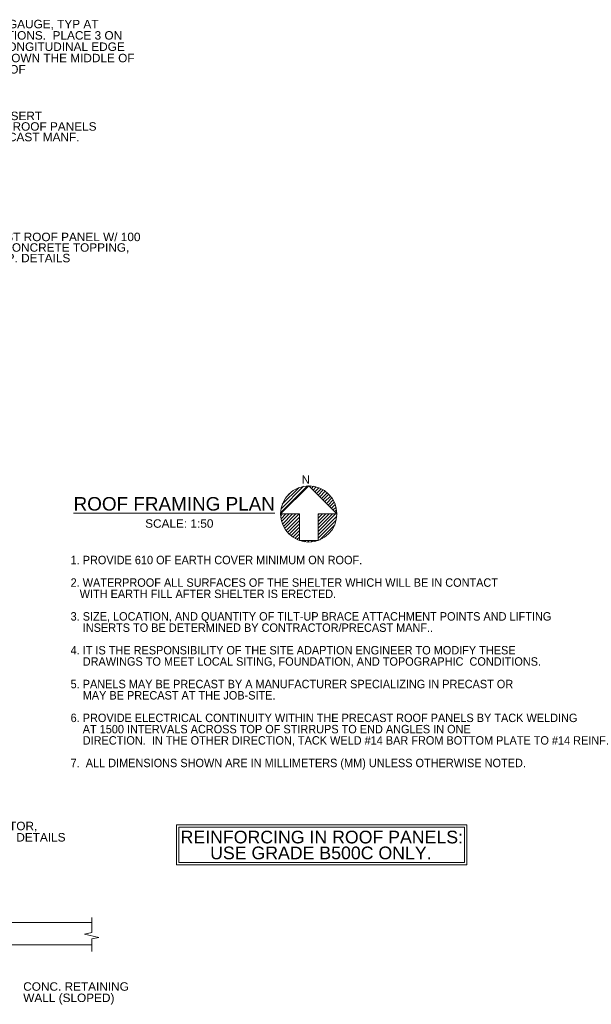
# Model space of a CAD drawing. Header units: inches. Extents: x -11594 to 18796, y -3512 to 18659.
# Tile 3 of 3: x 8644 to 18796, y -1168 to 16315. Entities that reach past the tile are written whole.
import ezdxf

# ---------------------------------------------------------------- set-up
doc = ezdxf.new("R2010")
doc.units = ezdxf.units.IN
doc.header["$MEASUREMENT"] = 0
for name, color, linetype, lineweight in [('G-ANNO-DIM', 1, 'Continuous', 0), ('G-ANNO-TEXT', 7, 'Continuous', 0), ('S-WALL-LOAD', 3, 'Continuous', 13)]:
    doc.layers.add(name, color=color, linetype=linetype, lineweight=lineweight)
doc.styles.add('1 50', font='arial.ttf', dxfattribs={"height": 150.114})
doc.styles.add('Style-WORKING', font='WORKING.shx')
doc.styles.add('TITLE 6.35', font='swissk.ttf', dxfattribs={"height": 6350})

# ---------------------------------------------------------------- blocks, each defined once
blk = doc.blocks.new('X01')
at = {"color": 0, "linetype": 'ByBlock', "lineweight": -2}
for p, q in [((3602.55, 3000.18), (3606.11, 3003.75)), ((3602.61, 3000.68), (3605.61, 3003.69)), ((3602.77, 3001.29), (3605, 3003.52)), ((3603.3, 3002.26), (3604.03, 3002.99)), ((3606.43, 3003.62), (3606.55, 3003.74)), ((3606.65, 3003.4), (3606.94, 3003.69)), ((3606.87, 3003.18), (3607.3, 3003.61)), ((3607.09, 3002.95), (3607.64, 3003.5)), ((3607.31, 3002.73), (3607.94, 3003.37)), ((3607.53, 3002.51), (3608.23, 3003.21)), ((3607.75, 3002.29), (3608.5, 3003.04)), ((3607.97, 3002.07), (3608.74, 3002.84)), ((3608.19, 3001.85), (3608.97, 3002.63)), ((3608.41, 3001.63), (3609.18, 3002.39)), ((3608.64, 3001.41), (3609.37, 3002.14)), ((3608.86, 3001.19), (3609.54, 3001.87)), ((3609.08, 3000.97), (3609.69, 3001.58)), ((3609.3, 3000.74), (3609.82, 3001.27)), ((3609.52, 3000.52), (3609.93, 3000.93)), ((3609.74, 3000.3), (3610, 3000.56)), ((3609.96, 3000.08), (3610.04, 3000.16)), ((3602.55, 2999.74), (3602.81, 3000)), ((3602.6, 2999.35), (3603.25, 3000)), ((3602.68, 2998.99), (3603.69, 3000)), ((3602.79, 2998.66), (3604.13, 3000)), ((3602.93, 2998.35), (3604.58, 3000)), ((3603.08, 2998.06), (3605.02, 3000)), ((3603.26, 2997.8), (3605.04, 2999.58)), ((3603.45, 2997.55), (3605.04, 2999.14)), ((3607.54, 2999.87), (3607.67, 3000)), ((3607.54, 2999.43), (3608.11, 3000)), ((3607.54, 2998.99), (3608.55, 3000)), ((3607.54, 2998.55), (3609, 3000)), ((3607.54, 2998.11), (3609.44, 3000)), ((3607.54, 2997.66), (3609.88, 3000)), ((3607.54, 2997.22), (3610.03, 2999.71)), ((3607.54, 2996.78), (3609.96, 2999.19)), ((3603.67, 2997.32), (3605.04, 2998.7)), ((3603.9, 2997.11), (3605.04, 2998.26)), ((3604.15, 2996.92), (3605.04, 2997.82)), ((3607.75, 2996.54), (3609.75, 2998.54)), ((3604.42, 2996.75), (3605.04, 2997.37)), ((3604.71, 2996.6), (3605.04, 2996.93)), ((3605.02, 2996.47), (3605.04, 2996.49)), ((3605.36, 2996.37), (3605.46, 2996.46)), ((3605.73, 2996.29), (3605.9, 2996.46)), ((3606.13, 2996.25), (3606.34, 2996.46)), ((3606.58, 2996.26), (3606.79, 2996.46)), ((3607.1, 2996.34), (3607.23, 2996.46))]:
    blk.add_line(p, q, dxfattribs=at)
blk = doc.blocks.new('BREAK LINE')
at = {"layer": 'G-ANNO-TEXT', "extrusion": (-3.58097e-27, 0, -1), "flags": 128}
blk.add_lwpolyline([(667, 777), (667, 719), (667, 512), (794, 483), (539, 425), (667, 397), (667, 176)], dxfattribs=at)

msp = doc.modelspace()

# ---------------------------------------------------------------- linework, layer by layer
at = {"layer": 'G-ANNO-TEXT', "color": 7, "linetype": 'Continuous', "lineweight": 0}
for p, q in [((13777.9, 8037.7, 0), (13278.4, 7538.1, 0)), ((14277.5, 7538.1, 0), (13777.9, 8037.7, 0)), ((13278.4, 7538.1, 0), (13611.4, 7538.1, 0)), ((13611.4, 7538.1, 0), (13611.4, 7067.1, 0)), ((13944.5, 7538.1, 0), (13944.5, 7067.1, 0)), ((13944.5, 7538.1, 0), (14277.5, 7538.1, 0)), ((13611.4, 7067.1, 0), (13944.5, 7067.1, 0))]:
    msp.add_line(p, q, dxfattribs=at)
at = {"layer": 'G-ANNO-TEXT', "extrusion": (0, 0, -1), "flags": 128}
for points in [[(-11429.9, 2018.1), (-16583.6, 2018.1), (-16583.6, 1308.2), (-11429.9, 1308.2), (-11429.9, 2018.1)], [(-11469.9, 1978.1), (-16543.6, 1978.1), (-16543.6, 1348.2), (-11469.9, 1348.2), (-11469.9, 1978.1)]]:
    msp.add_lwpolyline(points, dxfattribs=at)
at = {"layer": 'G-ANNO-TEXT', "color": 7, "linetype": 'Continuous', "lineweight": 0}
msp.add_circle((13777.9, 7538.1, 0), 499.6, dxfattribs=at)
at = {"layer": 'S-WALL-LOAD'}
for p, q in [((9923.8, 286.5), (-11466.8, 286.5)), ((9923.8, -113.1), (-11466.8, -113.1))]:
    msp.add_line(p, q, dxfattribs=at)

# ---------------------------------------------------------------- block references
at = {"color": 7, "linetype": 'Continuous', "lineweight": 0}
msp.add_blockref('BREAK LINE', (10590.5, -405.5, 0), dxfattribs=at)
at = {"layer": 'G-ANNO-TEXT', "color": 7, "linetype": 'Continuous', "lineweight": 0, "xscale": 133.21969448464, "yscale": 133.21969448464, "zscale": 133.21969448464}
msp.add_blockref('X01', (-466651.4, -392121, 0), dxfattribs=at)

# ---------------------------------------------------------------- texts
at = {"layer": 'G-ANNO-DIM', "color": 7, "linetype": 'Continuous', "attachment_point": 1, "style": '1 50'}
for s, insert, char_height, line_spacing_factor in [('DEPTH GAUGE, TYP AT \\P9 LOCATIONS.  PLACE 3 ON \\PEACH LONGITUDINAL EDGE\\PAND 3 DOWN THE MIDDLE OF\\PTHE ROOF ', (7666.6, 16312.3, 0), 150.114, 0.803046), ('COIL, INSERT\\PTYP. AT ROOF PANELS\\PBY PRECAST MANF.', (7666.6, 14681.7, 0), 150.114, 0.75), ('PRECAST ROOF PANEL W/ 100\\PTHICK CONCRETE TOPPING,\\PSEE TYP. DETAILS', (7666.6, 12532.8, 0), 150.114, 0.75), ('VENTILATOR, \\PSEE TYP. DETAILS', (7581.7, 2073.4, 0), 150.114, 0.803046), ('REINFORCING IN ROOF PANELS:\\P      USE GRADE B500C ONLY.', (11501.9, 1914.2, 0), 225.171, 0.75), ('CONC. RETAINING\\PWALL (SLOPED)', (8706.7, -777, 0), 150.114, 0.803046)]:
    msp.add_mtext(s, dxfattribs=dict(at, insert=insert, char_height=char_height, line_spacing_factor=line_spacing_factor))
at = {"layer": 'G-ANNO-TEXT', "color": 7, "linetype": 'Continuous', "lineweight": 0, "insert": (13652.1, 8221.9, 0), "char_height": 143.999, "attachment_point": 1, "line_spacing_factor": 0.8, "style": 'Style-WORKING'}
msp.add_mtext('{\\fArial|b0|i0|c0|p34;N}', dxfattribs=at)
at = {"layer": 'G-ANNO-TEXT', "color": 7, "linetype": 'Continuous', "lineweight": 13, "insert": (11388.7, 7595.4, 0), "char_height": 240, "attachment_point": 8, "style": 'TITLE 6.35'}
msp.add_mtext('{\\fArial|b0|i0|c0|p34;\\LROOF FRAMING PLAN}', dxfattribs=at)
at = {"layer": 'G-ANNO-TEXT', "color": 7, "char_height": 150.114, "attachment_point": 1, "line_spacing_factor": 0.8, "style": '1 50'}
for s, insert in [('SCALE: 1:50', (10872.6, 7444)), ('1. PROVIDE 610 OF EARTH COVER MINIMUM ON ROOF.\\P\\P2. WATERPROOF ALL SURFACES OF THE SHELTER WHICH WILL BE IN CONTACT\\P   WITH EARTH FILL AFTER SHELTER IS ERECTED.\\P\\P3. SIZE, LOCATION, AND QUANTITY OF TILT-UP BRACE ATTACHMENT POINTS AND LIFTING\\P    INSERTS TO BE DETERMINED BY CONTRACTOR/PRECAST MANF..\\P\\P4. IT IS THE RESPONSIBILITY OF THE SITE ADAPTION ENGINEER TO MODIFY THESE\\P    DRAWINGS TO MEET LOCAL SITING, FOUNDATION, AND TOPOGRAPHIC  CONDITIONS.\\P\\P5. PANELS MAY BE PRECAST BY A MANUFACTURER SPECIALIZING IN PRECAST OR \\P    MAY BE PRECAST AT THE JOB-SITE.\\P\\P6. PROVIDE ELECTRICAL CONTINUITY WITHIN THE PRECAST ROOF PANELS BY TACK WELDING\\P    AT 1500 INTERVALS ACROSS TOP OF STIRRUPS TO END ANGLES IN ONE\\P    DIRECTION.  IN THE OTHER DIRECTION, TACK WELD #14 BAR FROM BOTTOM PLATE TO #14 REINF.\\P\\P7.  ALL DIMENSIONS SHOWN ARE IN MILLIMETERS (MM) UNLESS OTHERWISE NOTED.', (9547.6, 6796, 0))]:
    msp.add_mtext(s, dxfattribs=dict(at, insert=insert))

doc.saveas('drawing.dxf')
